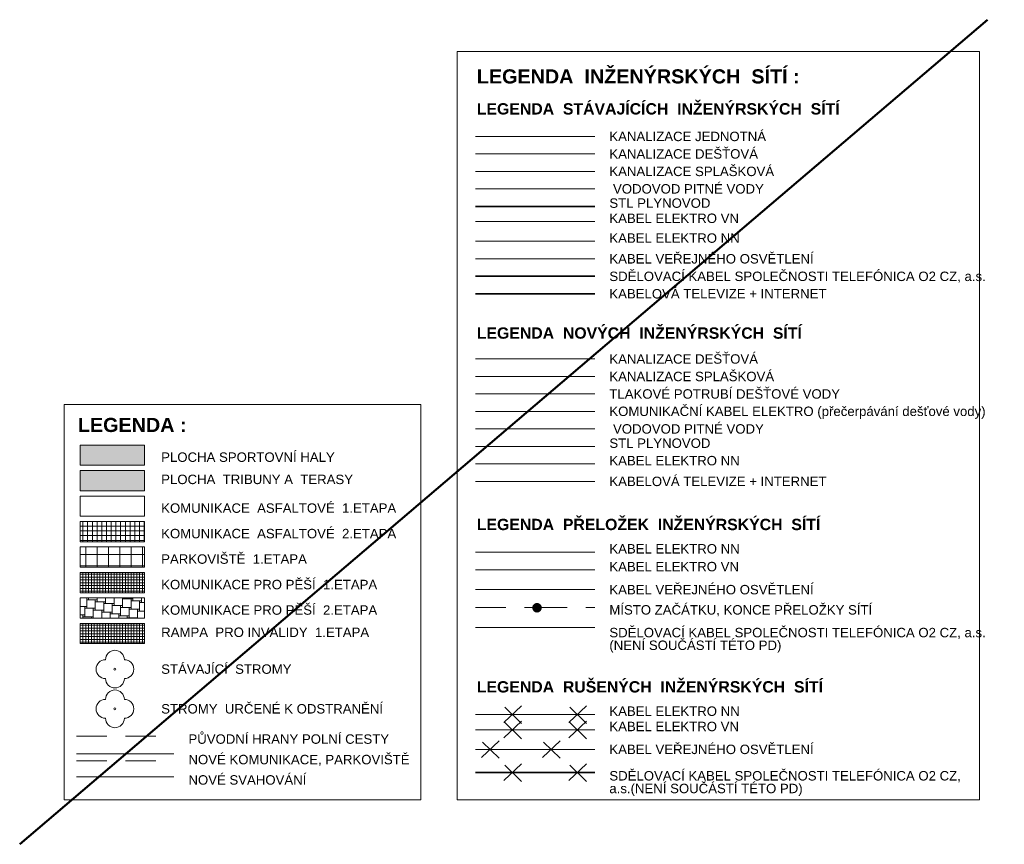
# Model space of a CAD drawing. Header units: millimetres. Extents: x -124639 to 133188, y -48358 to 76648.
# Tile 3 of 49: x -61101 to -8915, y -48358 to -4654. Entities that reach past the tile are written whole.
import ezdxf

# ---------------------------------------------------------------- set-up
doc = ezdxf.new("R2010")
doc.units = ezdxf.units.MM
doc.header["$MEASUREMENT"] = 0
doc.linetypes.add('Čárkovaná L', pattern=[2600, 1600, -1000])
for name, color, linetype in [('0_txt_legendy', 7, 'Continuous'), ('_IS_el_VO_nov', 7, 'Continuous'), ('Konstrukce – Dělicí čáry vrstev', 7, 'Continuous')]:
    doc.layers.add(name, color=color, linetype=linetype)
doc.styles.add('GENEROVANÝ_STYL_3', font='arial.ttf')
doc.styles.add('GENEROVANÝ_STYL_5', font='txt')
doc.linetypes.add('kabelová TV', pattern='A,0,[22,D.1.1.16 SKLADBY  PODLAH A STĚN1.Shx,S=119.047619,R=0,X=0,Y=-0.073069],-15600,0', length=15600)
doc.linetypes.add('kanalizace - dešťová', pattern='A,0,[14,D.1.1.16 SKLADBY  PODLAH A STĚN1.Shx,S=50.340136,R=0,X=-0.342857,Y=0],-6600,0', length=6600)
doc.linetypes.add('kanalizace - jednotná', pattern='A,0,[20,D.1.1.16 SKLADBY  PODLAH A STĚN1.Shx,S=117.460317,R=0,X=-0.8,Y=0],-15600,0', length=15600)
doc.linetypes.add('kanalizace - splašková', pattern='A,0,[17,D.1.1.16 SKLADBY  PODLAH A STĚN1.Shx,S=29.365079,R=0,X=-0.2,Y=0],-4200,0', length=4200)
doc.linetypes.add('Lomítka', pattern='A,0,[26,D.1.1.16 SKLADBY  PODLAH A STĚN1.Shx,S=31.358019,R=0,X=0,Y=0],-3951.110339,0', length=3951.110339)
doc.linetypes.add('plyn - bez rozlišení tlaku', pattern='A,0,[23,D.1.1.16 SKLADBY  PODLAH A STĚN1.Shx,S=79.365079,R=0,X=0,Y=-0.285714],-11400,0', length=11400)
doc.linetypes.add('plyn - středotlak', pattern='A,0,[24,D.1.1.16 SKLADBY  PODLAH A STĚN1.Shx,S=79.365079,R=0,X=0,Y=-0.285714],-11400,0', length=11400)
doc.linetypes.add('sdělovácí vedení - spojové', pattern='A,0,[11,D.1.1.16 SKLADBY  PODLAH A STĚN1.Shx,S=30.15873,R=0,X=-0.2,Y=5.55112e-16],-4200,0', length=4200)
doc.linetypes.add('silové vedení - NN', pattern='A,0,[10,D.1.1.16 SKLADBY  PODLAH A STĚN1.Shx,S=38.095238,R=0,X=0,Y=0.025],-5400,0', length=5400)
doc.linetypes.add('silové vedení - VN', pattern='A,0,[8,D.1.1.16 SKLADBY  PODLAH A STĚN1.Shx,S=38.095238,R=0,X=0,Y=0.025],-5400,0', length=5400)
doc.linetypes.add('veřejné osvětlení1', pattern='A,0,[18,D.1.1.16 SKLADBY  PODLAH A STĚN1.Shx,S=38.095238,R=0,X=0,Y=0.002644],-5400,0', length=5400)
doc.linetypes.add('veřejné osvětlení2', pattern='A,0,[21,D.1.1.16 SKLADBY  PODLAH A STĚN1.Shx,S=142.857143,R=0,X=0,Y=0.009916],-20000,0', length=20000)
doc.linetypes.add('vodovod - pitná voda', pattern='A,0,[15,D.1.1.16 SKLADBY  PODLAH A STĚN1.Shx,S=47.732426,R=0,X=-0.014286,Y=-0.1],-6600,0', length=6600)
doc.linetypes.add('vodovod bez rozlišení druhu', pattern='A,0,[25,D.1.1.16 SKLADBY  PODLAH A STĚN1.Shx,S=27.777778,R=0,X=0,Y=0],-4200,0', length=4200)
pattern_1 = [(0, (0, 0), (0, 150), []), (90, (0, 0), (-150, 0), [])]

# ---------------------------------------------------------------- blocks, each defined once
blk = doc.blocks.new('*X8')
at = {"layer": '0_txt_legendy', "color": 251, "linetype": 'Continuous', "lineweight": 20, "true_color": 0x6a6a6a}
for p, q in [((-57550, -35400), (-57550, -35301)), ((-57100, -35400), (-57550, -35400)), ((-57550, -35400), (-57550, -35850)), ((-57450, -35301), (-57450, -35400)), ((-57450, -35301), (-57450, -35400)), ((-57100, -35400), (-57000, -35400)), ((-57100, -35500), (-57100, -35400)), ((-57000, -35301), (-57000, -35500)), ((-57000, -35400), (-57000, -35500)), ((-56550, -35301), (-56550, -35600)), ((-56100, -35301), (-56100, -35700)), ((-55650, -35350), (-55650, -35301)), ((-55200, -35350), (-55650, -35350)), ((-55650, -35350), (-55650, -35800)), ((-55550, -35301), (-55550, -35350)), ((-55550, -35301), (-55550, -35350)), ((-55200, -35350), (-55100, -35350)), ((-55200, -35450), (-55200, -35350)), ((-54750, -35450), (-55200, -35450)), ((-55200, -35450), (-55200, -35900)), ((-55100, -35301), (-55100, -35450)), ((-55100, -35350), (-55100, -35450)), ((-54750, -35450), (-54650, -35450)), ((-54750, -35550), (-54750, -35450)), ((-54650, -35301), (-54650, -35550)), ((-54650, -35450), (-54650, -35550)), ((-57650, -35750), (-57889, -35750)), ((-57650, -35750), (-57550, -35750)), ((-57650, -35850), (-57650, -35750)), ((-57200, -35850), (-57650, -35850)), ((-57650, -35850), (-57650, -36300)), ((-57550, -35750), (-57550, -35850)), ((-57200, -35850), (-57100, -35850)), ((-57200, -35950), (-57200, -35850)), ((-56750, -35950), (-57200, -35950)), ((-57200, -35950), (-57200, -36372)), ((-56650, -35500), (-57100, -35500)), ((-57100, -35500), (-57100, -35950)), ((-57100, -35850), (-57100, -35950)), ((-56750, -35950), (-56650, -35950)), ((-56750, -36050), (-56750, -35950)), ((-56650, -35500), (-56550, -35500)), ((-56650, -35600), (-56650, -35500)), ((-56200, -35600), (-56650, -35600)), ((-56650, -35600), (-56650, -36050)), ((-56650, -35950), (-56650, -36050)), ((-56550, -35500), (-56550, -35600)), ((-56200, -35600), (-56100, -35600)), ((-56200, -35700), (-56200, -35600)), ((-55750, -35700), (-56200, -35700)), ((-56200, -35700), (-56200, -36150)), ((-56100, -35600), (-56100, -35700)), ((-55750, -35700), (-55650, -35700)), ((-55750, -35800), (-55750, -35700)), ((-55300, -35800), (-55750, -35800)), ((-55750, -35800), (-55750, -36250)), ((-55650, -35700), (-55650, -35800)), ((-55300, -35800), (-55200, -35800)), ((-55300, -35900), (-55300, -35800)), ((-54850, -35900), (-55300, -35900)), ((-55300, -35900), (-55300, -36350)), ((-55200, -35800), (-55200, -35900)), ((-54850, -35900), (-54750, -35900)), ((-54850, -36000), (-54850, -35900)), ((-54481, -36000), (-54850, -36000)), ((-54850, -36000), (-54850, -36372)), ((-54481, -35550), (-54750, -35550)), ((-54750, -35550), (-54750, -36000)), ((-54750, -35900), (-54750, -36000)), ((-57750, -36200), (-57889, -36200)), ((-57750, -36200), (-57650, -36200)), ((-57750, -36300), (-57750, -36200)), ((-57300, -36300), (-57750, -36300)), ((-57750, -36300), (-57750, -36372)), ((-57650, -36200), (-57650, -36300)), ((-57300, -36300), (-57200, -36300)), ((-57300, -36372), (-57300, -36300)), ((-57200, -36300), (-57200, -36372)), ((-56300, -36050), (-56750, -36050)), ((-56750, -36050), (-56750, -36372)), ((-56300, -36050), (-56200, -36050)), ((-56300, -36150), (-56300, -36050)), ((-55850, -36150), (-56300, -36150)), ((-56300, -36150), (-56300, -36372)), ((-56200, -36050), (-56200, -36150)), ((-55850, -36150), (-55750, -36150)), ((-55850, -36250), (-55850, -36150)), ((-55400, -36250), (-55850, -36250)), ((-55850, -36250), (-55850, -36372)), ((-55750, -36150), (-55750, -36250)), ((-55400, -36250), (-55300, -36250)), ((-55400, -36350), (-55400, -36250)), ((-54950, -36350), (-55400, -36350)), ((-55400, -36350), (-55400, -36372)), ((-55300, -36250), (-55300, -36350)), ((-54950, -36350), (-54850, -36350)), ((-54950, -36372), (-54950, -36350)), ((-54850, -36350), (-54850, -36372))]:
    blk.add_line(p, q, dxfattribs=at)
blk = doc.blocks.new('výplň_4_1', base_point=(0, 0))
at = {"layer": '0_txt_legendy', "color": 7, "linetype": 'Continuous', "lineweight": 13, "flags": 128}
blk.add_lwpolyline([(-57889, -35301), (-54481, -35301), (-54481, -36372), (-57889, -36372)], close=True, dxfattribs=at)
at = {"layer": '0_txt_legendy', "color": 251, "linetype": 'Continuous', "lineweight": 20, "true_color": 0x6a6a6a}
blk.add_blockref('*X8', (0, 0), dxfattribs=at)

msp = doc.modelspace()

# ---------------------------------------------------------------- hatches: boundary and pattern name
at = {"layer": '0_txt_legendy', "linetype": 'Continuous', "lineweight": 20}
for color, points in [(3, [(-57889, -27199), (-54481, -27199), (-54481, -28270), (-57889, -28270)]), (7, [(-33936, -35822, -0.414214), (-33682, -35568, -0.414214), (-33427, -35822, -1)])]:
    msp.add_hatch(color=color, dxfattribs=at).paths.add_polyline_path(points)
at = {"layer": '0_txt_legendy', "linetype": 'Continuous', "lineweight": 13, "true_color": 0x6a6a6a}
msp.add_hatch(color=251, dxfattribs=at).paths.add_polyline_path([(-57889, -28549), (-54481, -28549), (-54481, -29620), (-57889, -29620)])
at = {"layer": '0_txt_legendy', "linetype": 'Continuous', "lineweight": 20, "true_color": 0xffaaaa}
h = msp.add_hatch(dxfattribs=at)
h.set_pattern_fill('Síť_25x25_0001', color=21, style=0, pattern_type=2)
h.set_pattern_definition([(0, (0, 0), (0, 250), []), (90, (0, 0), (-250, 0), [])])
h.paths.add_polyline_path([(-57889, -31250), (-54481, -31250), (-54481, -32321), (-57889, -32321)])
at = {"layer": '0_txt_legendy', "linetype": 'Continuous', "lineweight": 20, "true_color": 0x6a6a6a}
h = msp.add_hatch(dxfattribs=at)
h.set_pattern_fill('Síť_60x60_0001', color=251, style=0, pattern_type=2)
h.set_pattern_definition([(0, (0, 0), (0, 600), []), (90, (0, 0), (-600, 0), [])])
h.paths.add_polyline_path([(-57889, -32600), (-54481, -32600), (-54481, -33671), (-57889, -33671)])
h = msp.add_hatch(dxfattribs=at)
h.set_pattern_fill('Síť_15x15_0001', color=251, style=0, pattern_type=2)
h.set_pattern_definition(pattern_1)
h.paths.add_polyline_path([(-57889, -33951), (-54481, -33951), (-54481, -35022), (-57889, -35022)])
h = msp.add_hatch(dxfattribs=at)
h.set_pattern_fill('Síť_15x15_0001', color=251, style=0, pattern_type=2)
h.set_pattern_definition(pattern_1)
h.paths.add_polyline_path([(-57889, -36652), (-54481, -36652), (-54481, -37722), (-57889, -37722)])

# ---------------------------------------------------------------- linework, layer by layer
at = {"layer": '0_txt_legendy', "color": 8, "linetype": 'kanalizace - jednotná', "lineweight": 20}
msp.add_line((-36942, -10841), (-30620, -10841), dxfattribs=at)
at = {"layer": '0_txt_legendy', "color": 8, "linetype": 'kanalizace - dešťová', "lineweight": 20}
msp.add_line((-36942, -11767), (-30620, -11767), dxfattribs=at)
at = {"layer": '0_txt_legendy', "color": 7, "linetype": 'plyn - bez rozlišení tlaku', "lineweight": 35}
msp.add_line((-36942, -14547), (-30620, -14547), dxfattribs=at)
at = {"layer": '0_txt_legendy', "color": 142, "linetype": 'kabelová TV', "lineweight": 35, "true_color": 0x0080c0}
msp.add_line((-36942, -19180), (-30620, -19180), dxfattribs=at)
at = {"layer": '0_txt_legendy', "color": 7, "linetype": 'kanalizace - dešťová', "lineweight": 20}
msp.add_line((-36942, -22637), (-30620, -22637), dxfattribs=at)
at = {"layer": '0_txt_legendy', "color": 7, "linetype": 'plyn - středotlak', "lineweight": 20}
msp.add_line((-36942, -27270), (-30620, -27270), dxfattribs=at)
at = {"layer": '0_txt_legendy', "color": 7, "linetype": 'kabelová TV', "lineweight": 20}
msp.add_line((-36942, -29124), (-30620, -29124), dxfattribs=at)
at = {"layer": '0_txt_legendy', "color": 8, "linetype": 'Continuous', "lineweight": 20}
for p, q in [((-35444, -41902), (-34510, -41019)), ((-35393, -41096), (-34510, -41953)), ((-32002, -41902), (-31068, -41019)), ((-31951, -41096), (-31068, -41953)), ((-35444, -42713), (-34510, -41831)), ((-35393, -41907), (-34510, -42765)), ((-32002, -42713), (-31068, -41831)), ((-31951, -41907), (-31068, -42765)), ((-36621, -43749), (-35687, -42866)), ((-36570, -42943), (-35687, -43800)), ((-33384, -43749), (-32450, -42866)), ((-33333, -42943), (-32450, -43800))]:
    msp.add_line(p, q, dxfattribs=at)
at = {"layer": '0_txt_legendy', "color": 8, "linetype": 'Čárkovaná L', "lineweight": 20}
msp.add_line((-58087, -42624), (-52928, -42624), dxfattribs=at)
at = {"layer": '0_txt_legendy', "color": 12, "linetype": 'Continuous', "lineweight": 0, "true_color": 0xc10000}
msp.add_line((-58087, -43564), (-52928, -43564), dxfattribs=at)
at = {"layer": '0_txt_legendy', "color": 12, "linetype": 'Čárkovaná L', "lineweight": 0, "true_color": 0xc10000}
msp.add_line((-58087, -43942), (-52928, -43942), dxfattribs=at)
at = {"layer": '0_txt_legendy', "color": 142, "linetype": 'Continuous', "lineweight": 35, "true_color": 0x0080c0}
for p, q in [((-35444, -44978), (-34510, -44095)), ((-35393, -44172), (-34510, -45029)), ((-32002, -44978), (-31068, -44095)), ((-31951, -44172), (-31068, -45029))]:
    msp.add_line(p, q, dxfattribs=at)
at = {"layer": '0_txt_legendy', "color": 255, "linetype": 'Continuous', "lineweight": 0}
msp.add_line((-58087, -44791), (-52928, -44791), dxfattribs=at)
at = {"layer": '0_txt_legendy', "color": 7, "linetype": 'Continuous', "lineweight": 13, "flags": 128}
for points in [[(-37907, -6334), (-10231, -6334), (-10231, -15969), (-10231, -46004), (-37907, -46004)], [(-58749, -25047), (-39847, -25047), (-39847, -46004), (-58749, -46004)], [(-57889, -27199), (-54481, -27199), (-54481, -28270), (-57889, -28270)], [(-57889, -28549), (-54481, -28549), (-54481, -29620), (-57889, -29620)], [(-57889, -29900), (-54481, -29900), (-54481, -30970), (-57889, -30970)], [(-57889, -31250), (-54481, -31250), (-54481, -32321), (-57889, -32321)], [(-57889, -32600), (-54481, -32600), (-54481, -33671), (-57889, -33671)], [(-57889, -33951), (-54481, -33951), (-54481, -35022), (-57889, -35022)], [(-57889, -36652), (-54481, -36652), (-54481, -37722), (-57889, -37722)]]:
    msp.add_lwpolyline(points, close=True, dxfattribs=at)
at = {"layer": '0_txt_legendy', "color": 30, "linetype": 'Continuous', "lineweight": 20, "true_color": 0xff6600}
msp.add_circle((-56053, -39074), 50, dxfattribs=at)
at = {"layer": '0_txt_legendy', "color": 52, "linetype": 'Continuous', "lineweight": 20, "true_color": 0xdcd705}
msp.add_circle((-56053, -41177), 50, dxfattribs=at)
at = {"layer": '0_txt_legendy', "color": 30, "linetype": 'Continuous', "lineweight": 20, "true_color": 0xff6600}
for centre, start, end in [((-56053, -38574), 0, 180), ((-56553, -39074), 90, 270), ((-55553, -39074), 270, 90), ((-56053, -39574), 180, 0)]:
    msp.add_arc(centre, 500, start, end, dxfattribs=at)
at = {"layer": '0_txt_legendy', "color": 52, "linetype": 'Continuous', "lineweight": 20, "true_color": 0xdcd705}
for centre, start, end in [((-56053, -40677), 0, 180), ((-56553, -41177), 90, 270), ((-55553, -41177), 270, 90), ((-56053, -41677), 180, 0)]:
    msp.add_arc(centre, 500, start, end, dxfattribs=at)
at = {"layer": '_IS_el_VO_nov', "color": 92, "linetype": 'veřejné osvětlení1', "lineweight": 50, "true_color": 0x00d700}
msp.add_line((-61101, -48358), (-9813, -4654), dxfattribs=at)
at = {"layer": 'Konstrukce – Dělicí čáry vrstev', "color": 8, "linetype": 'kanalizace - splašková', "lineweight": 20}
msp.add_line((-36942, -12694), (-30620, -12694), dxfattribs=at)
at = {"layer": 'Konstrukce – Dělicí čáry vrstev', "color": 8, "linetype": 'vodovod - pitná voda', "lineweight": 20}
msp.add_line((-36942, -13621), (-30620, -13621), dxfattribs=at)
at = {"layer": 'Konstrukce – Dělicí čáry vrstev', "color": 8, "linetype": 'silové vedení - VN', "lineweight": 20}
for p, q in [((-36942, -15351), (-30620, -15351)), ((-36942, -42285), (-30620, -42285))]:
    msp.add_line(p, q, dxfattribs=at)
at = {"layer": 'Konstrukce – Dělicí čáry vrstev', "color": 8, "linetype": 'silové vedení - NN', "lineweight": 20}
for p, q in [((-36942, -16400), (-30620, -16400)), ((-36942, -41474), (-30620, -41474))]:
    msp.add_line(p, q, dxfattribs=at)
at = {"layer": 'Konstrukce – Dělicí čáry vrstev', "color": 8, "linetype": 'veřejné osvětlení2', "lineweight": 20}
for p, q in [((-36942, -17327), (-30620, -17327)), ((-36942, -43327), (-30620, -43327))]:
    msp.add_line(p, q, dxfattribs=at)
at = {"layer": 'Konstrukce – Dělicí čáry vrstev', "color": 142, "linetype": 'sdělovácí vedení - spojové', "lineweight": 35, "true_color": 0x0080c0}
for p, q in [((-36942, -18254), (-30620, -18254)), ((-36942, -44558), (-30620, -44558))]:
    msp.add_line(p, q, dxfattribs=at)
at = {"layer": 'Konstrukce – Dělicí čáry vrstev', "color": 7, "linetype": 'kanalizace - splašková', "lineweight": 20}
msp.add_line((-36942, -23564), (-30620, -23564), dxfattribs=at)
at = {"layer": 'Konstrukce – Dělicí čáry vrstev', "color": 7, "linetype": 'vodovod bez rozlišení druhu', "lineweight": 20}
msp.add_line((-36942, -24491), (-30620, -24491), dxfattribs=at)
at = {"layer": 'Konstrukce – Dělicí čáry vrstev', "color": 7, "linetype": 'Lomítka', "lineweight": 20}
msp.add_line((-36942, -25417), (-30620, -25417), dxfattribs=at)
at = {"layer": 'Konstrukce – Dělicí čáry vrstev', "color": 7, "linetype": 'vodovod - pitná voda', "lineweight": 20}
msp.add_line((-36942, -26344), (-30620, -26344), dxfattribs=at)
at = {"layer": 'Konstrukce – Dělicí čáry vrstev', "color": 7, "linetype": 'silové vedení - NN', "lineweight": 20}
msp.add_line((-36942, -28197), (-30620, -28197), dxfattribs=at)
at = {"layer": 'Konstrukce – Dělicí čáry vrstev', "color": 9, "linetype": 'silové vedení - NN', "lineweight": 13, "true_color": 0xd6cda7}
msp.add_line((-36942, -32868), (-30620, -32868), dxfattribs=at)
at = {"layer": 'Konstrukce – Dělicí čáry vrstev', "color": 9, "linetype": 'silové vedení - VN', "lineweight": 13, "true_color": 0xd6cda7}
msp.add_line((-36942, -33813), (-30620, -33813), dxfattribs=at)
at = {"layer": 'Konstrukce – Dělicí čáry vrstev', "color": 9, "linetype": 'veřejné osvětlení2', "lineweight": 13, "true_color": 0xd6cda7}
msp.add_line((-36942, -34862), (-30620, -34862), dxfattribs=at)
at = {"layer": 'Konstrukce – Dělicí čáry vrstev', "color": 8, "linetype": 'Čárkovaná L', "lineweight": 20}
msp.add_line((-36942, -35807), (-33691, -35807), dxfattribs=at)
at = {"layer": 'Konstrukce – Dělicí čáry vrstev', "color": 9, "linetype": 'Čárkovaná L', "lineweight": 13, "true_color": 0xd6cda7}
msp.add_line((-33691, -35807), (-30620, -35807), dxfattribs=at)
at = {"layer": 'Konstrukce – Dělicí čáry vrstev', "color": 9, "linetype": 'sdělovácí vedení - spojové', "lineweight": 13, "true_color": 0xd6cda7}
msp.add_line((-36942, -36869), (-30620, -36869), dxfattribs=at)

# ---------------------------------------------------------------- block references
at = {"layer": '0_txt_legendy', "color": 251, "linetype": 'Continuous', "lineweight": 20, "true_color": 0x6a6a6a}
msp.add_blockref('výplň_4_1', (0, 0), dxfattribs=at)

# ---------------------------------------------------------------- texts
at = {"layer": '0_txt_legendy', "color": 7, "linetype": 'Continuous', "lineweight": 13, "attachment_point": 7}
for s, insert, char_height, style in [('\\A1;{\\pql;\\fArial|b1|i0|c238|p38;LEGENDA  INŽENÝRSKÝCH  SÍTÍ :}', (-36874, -8045), 750, 'GENEROVANÝ_STYL_5'), ('\\A1;{\\pql;\\fArial|b1|i0|c238|p38;LEGENDA  STÁVAJÍCÍCH  INŽENÝRSKÝCH  SÍTÍ}', (-36874, -9688), 600, 'GENEROVANÝ_STYL_5'), ('\\A1;{\\pql;\\fArial|b0|i0|c238|p38;KANALIZACE JEDNOTNÁ}', (-29848, -11098), 500, 'GENEROVANÝ_STYL_3'), ('\\A1;{\\pql;\\fArial|b0|i0|c238|p38;KANALIZACE DEŠŤOVÁ}', (-29848, -12024), 500, 'GENEROVANÝ_STYL_3'), ('\\A1;{\\pql;\\fArial|b0|i0|c238|p38;KANALIZACE SPLAŠKOVÁ}', (-29848, -12951), 500, 'GENEROVANÝ_STYL_3'), ('\\A1;{\\pql;\\fArial|b0|i0|c238|p38; VODOVOD PITNÉ VODY}', (-29848, -13877), 500, 'GENEROVANÝ_STYL_3'), ('\\A1;{\\pql;\\fArial|b0|i0|c238|p38;STL PLYNOVOD}', (-29848, -14632), 500, 'GENEROVANÝ_STYL_3'), ('\\A1;{\\pql;\\fArial|b0|i0|c238|p38;KABEL ELEKTRO VN}', (-29848, -15436), 500, 'GENEROVANÝ_STYL_3'), ('\\A1;{\\pql;\\fArial|b0|i0|c238|p38;KABEL ELEKTRO NN}', (-29848, -16486), 500, 'GENEROVANÝ_STYL_3'), ('\\A1;{\\pql;\\fArial|b0|i0|c238|p38;KABEL VEŘEJNÉHO OSVĚTLENÍ}', (-29848, -17584), 500, 'GENEROVANÝ_STYL_3'), ('\\A1;{\\pql;\\fArial|b0|i0|c238|p38;SDĚLOVACÍ KABEL SPOLEČNOSTI TELEFÓNICA O2 CZ, a.s.}', (-29848, -18599), 500, 'GENEROVANÝ_STYL_3'), ('\\A1;{\\pql;\\fArial|b0|i0|c238|p38;KABELOVÁ TELEVIZE + INTERNET}', (-29848, -19437), 500, 'GENEROVANÝ_STYL_3'), ('\\A1;{\\pql;\\fArial|b1|i0|c238|p38;LEGENDA  NOVÝCH  INŽENÝRSKÝCH  SÍTÍ}', (-36874, -21571), 600, 'GENEROVANÝ_STYL_5'), ('\\A1;{\\pql;\\fArial|b0|i0|c238|p38;KANALIZACE DEŠŤOVÁ }', (-29848, -22894), 500, 'GENEROVANÝ_STYL_3'), ('\\A1;{\\pql;\\fArial|b0|i0|c238|p38;KANALIZACE SPLAŠKOVÁ}', (-29848, -23821), 500, 'GENEROVANÝ_STYL_3'), ('\\A1;{\\pql;\\fArial|b0|i0|c238|p38;TLAKOVÉ POTRUBÍ DEŠŤOVÉ VODY}', (-29848, -24747), 500, 'GENEROVANÝ_STYL_3'), ('\\A1;{\\pql;\\fArial|b0|i0|c238|p38;KOMUNIKAČNÍ KABEL ELEKTRO (přečerpávání dešťové vody)}', (-29848, -25810), 500, 'GENEROVANÝ_STYL_3'), ('\\A1;{\\pql;\\fArial|b1|i0|c238|p38;LEGENDA :}', (-58019, -26517), 750, 'GENEROVANÝ_STYL_5'), ('\\A1;{\\pql;\\fArial|b0|i0|c238|p38; VODOVOD PITNÉ VODY}', (-29848, -26600), 500, 'GENEROVANÝ_STYL_3'), ('\\A1;{\\pql;\\fArial|b0|i0|c238|p38;STL PLYNOVOD}', (-29848, -27356), 500, 'GENEROVANÝ_STYL_3'), ('\\A1;{\\pql;\\fArial|b0|i0|c238|p38;PLOCHA SPORTOVNÍ HALY}', (-53602, -28096), 500, 'GENEROVANÝ_STYL_3'), ('\\A1;{\\pql;\\fArial|b0|i0|c238|p38;KABEL ELEKTRO NN}', (-29848, -28282), 500, 'GENEROVANÝ_STYL_3'), ('\\A1;{\\pql;\\fArial|b0|i0|c238|p38;PLOCHA  TRIBUNY A  TERASY}', (-53602, -29275), 500, 'GENEROVANÝ_STYL_3'), ('\\A1;{\\pql;\\fArial|b0|i0|c238|p38;KABELOVÁ TELEVIZE + INTERNET}', (-29848, -29380), 500, 'GENEROVANÝ_STYL_3'), ('\\A1;{\\pql;\\fArial|b0|i0|c238|p38;KOMUNIKACE  ASFALTOVÉ  1.ETAPA}', (-53602, -30797), 500, 'GENEROVANÝ_STYL_3'), ('\\A1;{\\pql;\\fArial|b1|i0|c238|p38;LEGENDA  PŘELOŽEK  INŽENÝRSKÝCH  SÍTÍ}', (-36874, -31715), 600, 'GENEROVANÝ_STYL_5'), ('\\A1;{\\pql;\\fArial|b0|i0|c238|p38;KOMUNIKACE  ASFALTOVÉ  2.ETAPA}', (-53602, -32147), 500, 'GENEROVANÝ_STYL_3'), ('\\A1;{\\pql;\\fArial|b0|i0|c238|p38;PARKOVIŠTĚ  1.ETAPA}', (-53602, -33498), 500, 'GENEROVANÝ_STYL_3'), ('\\A1;{\\pql;\\fArial|b0|i0|c238|p38;KABEL ELEKTRO NN}', (-29848, -32954), 500, 'GENEROVANÝ_STYL_3'), ('\\A1;{\\pql;\\fArial|b0|i0|c238|p38;KABEL ELEKTRO VN}', (-29848, -33898), 500, 'GENEROVANÝ_STYL_3'), ('\\A1;{\\pql;\\fArial|b0|i0|c238|p38;KOMUNIKACE PRO PĚŠÍ  1.ETAPA}', (-53602, -34848), 500, 'GENEROVANÝ_STYL_3'), ('\\A1;{\\pql;\\fArial|b0|i0|c238|p38;KABEL VEŘEJNÉHO OSVĚTLENÍ}', (-29848, -35119), 500, 'GENEROVANÝ_STYL_3'), ('\\A1;{\\pql;\\fArial|b0|i0|c238|p38;KOMUNIKACE PRO PĚŠÍ  2.ETAPA}', (-53602, -36199), 500, 'GENEROVANÝ_STYL_3'), ('\\A1;{\\pql;\\fArial|b0|i0|c238|p38;MÍSTO ZAČÁTKU, KONCE PŘELOŽKY SÍTÍ}', (-29848, -36275), 500, 'GENEROVANÝ_STYL_3'), ('\\A1;{\\pql;\\fArial|b0|i0|c238|p38;RAMPA  PRO INVALIDY  1.ETAPA}', (-53602, -37377), 500, 'GENEROVANÝ_STYL_3'), ('\\A1;{\\pql;\\fArial|b0|i0|c238|p38;STÁVAJÍCÍ  STROMY}', (-53602, -39330), 500, 'GENEROVANÝ_STYL_3'), ('\\A1;{\\pql;\\fArial|b1|i0|c238|p38;LEGENDA  RUŠENÝCH  INŽENÝRSKÝCH  SÍTÍ}', (-36874, -40321), 600, 'GENEROVANÝ_STYL_5'), ('\\A1;{\\pql;\\fArial|b0|i0|c238|p38;STROMY  URČENÉ K ODSTRANĚNÍ}', (-53602, -41434), 500, 'GENEROVANÝ_STYL_3'), ('\\A1;{\\pql;\\fArial|b0|i0|c238|p38;KABEL ELEKTRO NN}', (-29848, -41559), 500, 'GENEROVANÝ_STYL_3'), ('\\A1;{\\pql;\\fArial|b0|i0|c238|p38;KABEL ELEKTRO VN}', (-29848, -42370), 500, 'GENEROVANÝ_STYL_3'), ('\\A1;{\\pql;\\fArial|b0|i0|c238|p38;PŮVODNÍ HRANY POLNÍ CESTY}', (-52157, -43038), 500, 'GENEROVANÝ_STYL_3'), ('\\A1;{\\pql;\\fArial|b0|i0|c238|p38;KABEL VEŘEJNÉHO OSVĚTLENÍ}', (-29848, -43584), 500, 'GENEROVANÝ_STYL_3'), ('\\A1;{\\pql;\\fArial|b0|i0|c238|p38;NOVÉ KOMUNIKACE, PARKOVIŠTĚ}', (-52157, -44210), 500, 'GENEROVANÝ_STYL_3'), ('\\A1;{\\pql;\\fArial|b0|i0|c238|p38;NOVÉ SVAHOVÁNÍ}', (-52157, -45204), 500, 'GENEROVANÝ_STYL_3')]:
    msp.add_mtext(s, dxfattribs=dict(at, insert=insert, char_height=char_height, style=style))
at = {"layer": '0_txt_legendy', "color": 7, "linetype": 'Continuous', "lineweight": 13, "insert": (-29848, -38210), "char_height": 500, "attachment_point": 7, "line_spacing_factor": 0.807312, "style": 'GENEROVANÝ_STYL_3'}
msp.add_mtext('\\A1;{\\pql;\\fArial|b0|i0|c238|p38;SDĚLOVACÍ KABEL SPOLEČNOSTI TELEFÓNICA O2 CZ, a.s.\\P\\pql;\\fArial|b0|i0|c238|p38;(NENÍ SOUČÁSTÍ TÉTO PD)}', dxfattribs=at)
at = {"layer": '0_txt_legendy', "color": 7, "linetype": 'Continuous', "lineweight": 13, "insert": (-29848, -45800), "char_height": 500, "width": 20290.31, "attachment_point": 7, "line_spacing_factor": 0.807312, "style": 'GENEROVANÝ_STYL_3'}
msp.add_mtext('\\A1;{\\pql;\\fArial|b0|i0|c238|p38;SDĚLOVACÍ KABEL SPOLEČNOSTI TELEFÓNICA O2 CZ, a.s.(NENÍ SOUČÁSTÍ TÉTO PD)}', dxfattribs=at)

doc.saveas('drawing.dxf')
